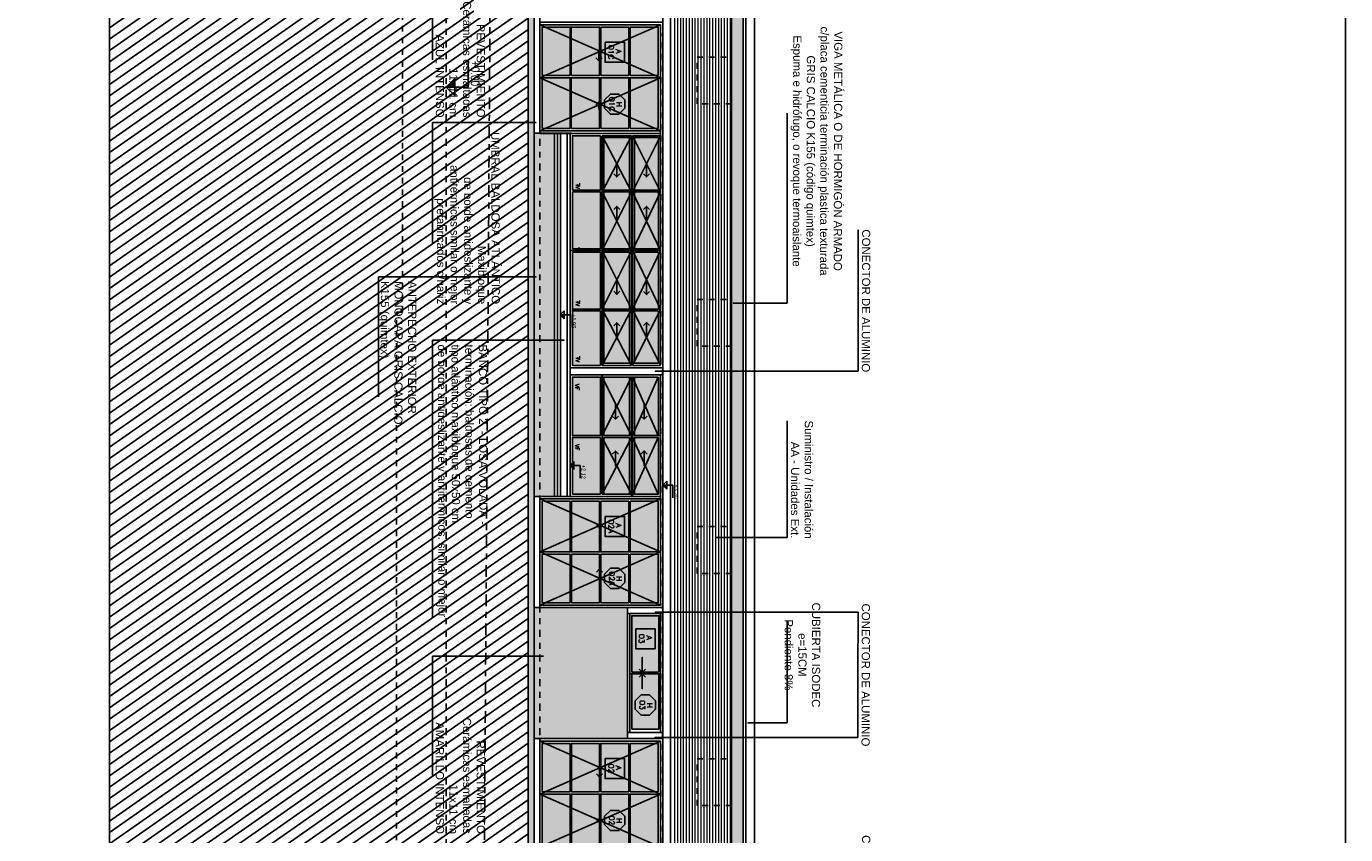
# Model space of a CAD drawing. Header units: millimetres. Extents: x 4617 to 4884, y 1258 to 1784.
# Tile 150 of 168: x 4730 to 4753, y 1414 to 1427. Entities that reach past the tile are written whole.
import ezdxf
from ezdxf.enums import TextEntityAlignment as Align

# ---------------------------------------------------------------- set-up
doc = ezdxf.new("R2010")
doc.units = ezdxf.units.MM
doc.header["$LTSCALE"] = 0.4
for name, pattern in [('DASHDOT', [1, 0.5, -0.25, 0, -0.25]), ('DOT', [6.35, 0, -6.35]), ('RAYITAS', [0.375, 0.25, -0.125])]:
    doc.linetypes.add(name, pattern=pattern)
for name, color, linetype in [('00 AC - ABERTURAS ALUMINIO - TIPO', 3, 'Continuous'), ('200', 6, 'Continuous'), ('200cotas50', 1, 'Continuous'), ('A ALUMINIO', 4, 'Continuous'), ('A HERRERÍA', 4, 'Continuous'), ('A MURO', 1, 'Continuous'), ('A MURO VISTO', 2, 'Continuous'), ('A PROYECCION', 8, 'Continuous'), ('A VEGETACIÓN', 253, 'Continuous'), ('Hatch 354', 254, 'Continuous'), ('Hatch Ladrillo Visto', 32, 'Continuous'), ('Hatch MURO', 252, 'Continuous'), ('TXT', 3, 'Continuous'), ('TXT COTA', 3, 'Continuous'), ('TXT TERMINACIONES', 3, 'Continuous')]:
    doc.layers.add(name, color=color, linetype=linetype)
doc.layers.add('04 gris', color=252, linetype='Continuous', lineweight=13)
doc.styles.add('ARIAL 0.0014', font='arial.ttf', dxfattribs={"height": 0.0014})
doc.styles.add('ARIAL NARROW', font='ARIALN.TTF')
doc.styles.add('ROMANS', font='romans', dxfattribs={"height": 2})
doc.styles.add('SaAS simplex', font='simplex.shx', dxfattribs={"width": 0.8})
doc.styles.get("Standard").update_dxf_attribs({"font": 'arial.ttf'})
doc.dimstyles.new('COTAS 125', dxfattribs={"dimscale": 0.01, "dimtxt": 15, "dimasz": 8, "dimexe": 5, "dimexo": 20, "dimgap": 10, "dimtad": 0, "dimzin": 9, "dimdsep": 46, "dimtxsty": 'SaAS simplex', "dimblk": 'OBLIQUE', "dimcen": 0, "dimclrd": 8, "dimclre": 8, "dimclrt": 256, "dimadec": 1, "dimazin": 0, "dimtfac": 1, "dimtmove": 2, "dimatfit": 3, "dimldrblk": 'OBLIQUE', "dimfxl": 10, "dimlwd": -1, "dimlwe": -1, "dimarcsym": 0})

# ---------------------------------------------------------------- blocks, each defined once
blk = doc.blocks.new('A01 c')
at = {"layer": 'Hatch 354'}
h = blk.add_hatch(color=256, dxfattribs=at)
h.dxf.hatch_style = 1
h.paths.add_polyline_path([(0.481, 1.035), (1.413, 1.035), (1.413, 0.555), (0.481, 0.555)])
h.paths.add_polyline_path([(0.521, 1.535), (1.413, 1.535), (1.413, 1.095), (0.521, 1.095)])
h.paths.add_polyline_path([(0.521, 2.03), (1.413, 2.03), (1.413, 1.615), (0.521, 1.615)])
h.paths.add_polyline_path([(1.443, 2.03), (2.416, 2.03), (2.416, 1.615), (1.443, 1.615)])
h.paths.add_polyline_path([(1.443, 1.535), (2.416, 1.535), (2.416, 1.095), (1.443, 1.095)])
h.paths.add_polyline_path([(1.443, 1.035), (2.416, 1.035), (2.416, 0.555), (1.443, 0.555)])
h = blk.add_hatch(color=256, dxfattribs=at)
h.dxf.hatch_style = 1
h.paths.add_polyline_path([(2.476, 2.03), (3.449, 2.03), (3.449, 1.615), (2.476, 1.615)])
h.paths.add_polyline_path([(3.479, 2.03), (4.381, 2.03), (4.381, 1.615), (3.479, 1.615)])
h.paths.add_polyline_path([(3.479, 1.535), (4.381, 1.535), (4.381, 1.095), (3.479, 1.095)])
h.paths.add_polyline_path([(2.476, 1.535), (3.449, 1.535), (3.449, 1.095), (2.476, 1.095)])
h.paths.add_polyline_path([(2.476, 1.035), (3.449, 1.035), (3.449, 0.555), (2.476, 0.555)])
h.paths.add_polyline_path([(3.479, 1.035), (4.411, 1.035), (4.411, 0.555), (3.479, 0.555)])
h = blk.add_hatch(color=256, dxfattribs=at)
h.dxf.hatch_style = 1
h.paths.add_polyline_path([(5.441, 2.02), (6.268, 2.02), (6.268, 1.543), (5.441, 1.543)])
h.paths.add_polyline_path([(4.534, 2.02), (5.401, 2.02), (5.401, 1.543), (4.534, 1.543)])
h.paths.add_polyline_path([(4.534, 1.523), (5.401, 1.523), (5.401, 1.04), (4.534, 1.04)])
h.paths.add_polyline_path([(5.441, 1.523), (6.268, 1.523), (6.268, 1.04), (5.441, 1.04)])
h.paths.add_polyline_path([(5.441, 1.02), (6.268, 1.02), (6.268, 0.537), (5.441, 0.537)])
h.paths.add_polyline_path([(4.534, 1.02), (5.401, 1.02), (5.401, 0.537), (4.534, 0.537)])
h.paths.add_polyline_path([(4.534, 0.517), (5.401, 0.517), (5.401, 0.04), (4.534, 0.04)])
h.paths.add_polyline_path([(5.441, 0.517), (6.268, 0.517), (6.268, 0.481), (6.268, 0.04), (5.441, 0.04)])
at = {"layer": 'A ALUMINIO'}
for p, q in [((0.32, 2.1), (0.32, 0.515)), ((0.32, 2.1), (6.351, 2.1)), ((0.481, 2.06), (0.481, 1.585)), ((4.494, 2.06), (0.481, 2.06)), ((1.443, 2.06), (1.443, 1.585)), ((2.446, 2.06), (2.446, 0.515)), ((3.449, 2.06), (3.449, 1.585)), ((4.411, 1.585), (4.411, 2.06)), ((5.401, 2.06), (5.401, 0)), ((6.351, 0), (6.351, 2.1)), ((1.413, 2.03), (0.521, 2.03)), ((0.521, 1.615), (0.521, 2.02)), ((1.443, 2.03), (2.416, 2.03)), ((2.416, 2.02), (2.416, 1.615)), ((2.476, 2.02), (2.476, 1.615)), ((4.534, 1.543), (4.534, 2.02)), ((4.534, 2.02), (5.401, 2.02)), ((0.481, 1.585), (2.446, 1.585)), ((2.416, 1.615), (1.443, 1.615)), ((1.443, 1.585), (2.416, 1.585)), ((4.411, 1.585), (2.446, 1.585)), ((3.449, 1.585), (2.476, 1.585)), ((1.443, 1.565), (1.443, 1.065)), ((1.443, 1.535), (2.416, 1.535)), ((2.416, 1.535), (2.416, 1.095)), ((4.411, 1.565), (2.446, 1.565)), ((3.449, 1.535), (2.476, 1.535)), ((2.476, 1.535), (2.476, 1.095)), ((3.449, 1.565), (3.449, 1.065)), ((4.411, 1.065), (4.411, 1.565)), ((5.401, 1.543), (4.534, 1.543)), ((5.401, 1.523), (4.534, 1.523)), ((5.441, 1.523), (6.268, 1.523)), ((0.481, 1.065), (2.446, 1.065)), ((0.481, 1.035), (1.413, 1.035)), ((1.413, 1.035), (1.413, 0.555)), ((1.443, 1.095), (2.416, 1.095)), ((1.443, 1.035), (2.416, 1.035)), ((1.443, 1.035), (1.443, 0.555)), ((4.411, 1.065), (2.446, 1.065)), ((3.449, 1.095), (2.476, 1.095)), ((3.449, 1.035), (2.476, 1.035)), ((2.476, 1.005), (2.476, 0.622)), ((3.449, 1.035), (3.449, 0.555)), ((4.411, 1.035), (3.479, 1.035)), ((3.479, 1.035), (3.479, 0.555)), ((5.401, 1.04), (4.534, 1.04)), ((5.441, 1.04), (6.268, 1.04)), ((6.351, 1.05), (6.351, 0)), ((0.32, 0.515), (4.451, 0.515)), ((6.268, 0.517), (6.268, 0.54))]:
    blk.add_line(p, q, dxfattribs=at)
for points in [[(0.441, 2.1), (0.321, 2.1), (0.321, 0.515), (0.441, 0.515)], [(3.449, 1.615), (2.476, 1.615), (2.476, 2.03), (3.449, 2.03)], [(4.381, 2.03), (3.479, 2.03), (3.479, 1.615), (4.381, 1.615)], [(6.268, 1.553), (6.268, 2.02), (5.441, 2.02), (5.441, 1.543), (6.268, 1.543)], [(6.268, 0.517), (5.441, 0.517), (5.441, 0.04), (6.268, 0.04), (6.268, 0.51)]]:
    blk.add_lwpolyline(points, close=True, dxfattribs=at)
for points in [[(6.351, 0), (4.451, 0), (4.451, 2.06)], [(6.308, 0), (6.308, 2.06), (4.494, 2.06), (4.494, 0)], [(1.413, 2.02), (1.413, 1.615), (0.521, 1.615)], [(4.411, 1.585), (4.411, 2.02)], [(0.481, 1.065), (0.481, 1.565), (2.446, 1.565)], [(1.413, 1.535), (1.413, 1.095), (0.521, 1.095), (0.521, 1.535), (1.413, 1.535)], [(3.479, 1.535), (3.479, 1.095), (4.381, 1.095), (4.381, 1.535), (3.479, 1.535)], [(4.534, 1.04), (4.534, 1.523)], [(5.441, 1.523), (5.441, 1.04)], [(6.268, 1.04), (6.268, 1.523)], [(2.416, 1.035), (2.416, 0.555), (0.481, 0.555), (0.481, 1.035)], [(2.476, 1.035), (2.476, 0.555), (3.449, 0.555)], [(3.479, 0.555), (4.411, 0.555), (4.411, 1.035)], [(4.534, 0.54), (4.534, 1.02), (5.401, 1.02)], [(6.268, 0.54), (6.268, 1.02), (5.441, 1.02), (5.441, 0.54)], [(4.534, 0.537), (5.401, 0.537)], [(5.401, 0.04), (4.534, 0.04), (4.534, 0.517), (5.401, 0.517)], [(6.268, 0.537), (5.441, 0.537)]]:
    blk.add_lwpolyline(points, dxfattribs=at)
at = {"layer": 'A PROYECCION'}
for p, q in [((1.443, 2.06), (0.481, 1.585)), ((0.481, 2.06), (1.443, 1.585)), ((1.443, 2.06), (2.446, 1.585)), ((2.446, 2.06), (1.443, 1.585)), ((3.449, 2.06), (2.446, 1.585)), ((2.446, 2.06), (3.449, 1.585)), ((3.449, 2.06), (4.411, 1.585)), ((4.411, 2.06), (3.449, 1.585)), ((5.401, 2.06), (4.494, 0)), ((4.494, 2.06), (5.401, 0)), ((6.308, 2.06), (5.401, 0)), ((5.401, 2.06), (6.308, 0)), ((1.443, 1.565), (0.481, 1.065)), ((0.481, 1.565), (1.443, 1.065)), ((1.443, 1.565), (2.446, 1.065)), ((2.446, 1.565), (1.443, 1.065)), ((3.449, 1.565), (2.446, 1.065)), ((2.446, 1.565), (3.449, 1.065)), ((3.449, 1.565), (4.411, 1.065)), ((4.411, 1.565), (3.449, 1.065))]:
    blk.add_line(p, q, dxfattribs=at)
for points in [[(1.162, 1.876), (1.215, 1.823), (0.962, 1.823), (1.215, 1.823), (1.162, 1.769)], [(1.745, 1.876), (1.692, 1.823), (1.945, 1.823), (1.692, 1.823), (1.745, 1.769)], [(3.147, 1.876), (3.2, 1.823), (2.947, 1.823), (3.2, 1.823), (3.147, 1.769)], [(3.76, 1.876), (3.707, 1.822), (3.93, 1.822), (3.707, 1.822), (3.76, 1.769)], [(1.158, 1.368), (1.211, 1.315), (0.958, 1.315), (1.211, 1.315), (1.158, 1.262)], [(1.749, 1.368), (1.696, 1.315), (1.949, 1.315), (1.696, 1.315), (1.749, 1.262)], [(3.147, 1.368), (3.2, 1.315), (2.947, 1.315), (3.2, 1.315), (3.147, 1.262)], [(3.76, 1.368), (3.707, 1.315), (3.93, 1.315), (3.707, 1.315), (3.76, 1.262)], [(4.937, 1.063), (4.99, 1.01), (4.862, 1.01), (4.99, 1.01), (4.937, 0.957)], [(5.745, 1.063), (5.692, 1.01), (5.819, 1.01), (5.692, 1.01), (5.745, 0.957)]]:
    blk.add_lwpolyline(points, dxfattribs=at)
at = {"layer": 'TXT TERMINACIONES', "color": 252, "char_height": 0.06784, "attachment_point": 9}
for insert in [(0.641, 0.614), (1.596, 0.614), (3.601, 0.614), (2.507, 0.603)]:
    blk.add_mtext('{\\Fromans|c0;VF}', dxfattribs=dict(at, insert=insert))
blk = doc.blocks.new('AL 02 b f')
at = {"layer": 'Hatch 354'}
h = blk.add_hatch(color=256, dxfattribs=at)
h.dxf.hatch_style = 1
h.paths.add_polyline_path([(0.907, 2.024), (0.08, 2.024), (0.08, 1.547), (0.907, 1.547)])
h.paths.add_polyline_path([(1.814, 2.024), (0.947, 2.024), (0.947, 1.547), (1.814, 1.547)])
h.paths.add_polyline_path([(1.814, 1.527), (0.947, 1.527), (0.947, 1.044), (1.814, 1.044)])
h.paths.add_polyline_path([(0.907, 1.527), (0.08, 1.527), (0.08, 1.044), (0.907, 1.044)])
h.paths.add_polyline_path([(0.907, 1.024), (0.08, 1.024), (0.08, 0.542), (0.907, 0.542)])
h.paths.add_polyline_path([(1.814, 1.024), (0.947, 1.024), (0.947, 0.542), (1.814, 0.542)])
h.paths.add_polyline_path([(1.814, 0.522), (0.947, 0.522), (0.947, 0.044), (1.814, 0.044)])
h.paths.add_polyline_path([(0.907, 0.522), (0.08, 0.522), (0.08, 0.044), (0.907, 0.044)])
h.paths.add_polyline_path([(2.907, 1.039), (1.937, 1.039), (1.937, 0.559), (2.907, 0.559)])
h.paths.add_polyline_path([(3.937, 1.039), (2.937, 1.039), (2.937, 0.559), (3.937, 0.559)])
h.paths.add_polyline_path([(3.937, 1.539), (2.937, 1.539), (2.937, 1.099), (3.937, 1.099)])
h.paths.add_polyline_path([(2.907, 1.539), (1.937, 1.539), (1.937, 1.099), (2.907, 1.099)])
h.paths.add_polyline_path([(2.907, 2.034), (1.937, 2.034), (1.937, 1.619), (2.907, 1.619)])
h.paths.add_polyline_path([(3.937, 2.034), (3.035, 2.034), (2.937, 2.034), (2.937, 1.619), (3.937, 1.619)])
at = {"layer": 'A ALUMINIO'}
for p, q in [((1.897, 2.104), (-0.003, 2.104)), ((3.977, 2.104), (-0.003, 2.104)), ((3.977, 2.104), (-0.003, 2.104)), ((-0.003, 0.004), (-0.003, 2.104)), ((0.947, 2.064), (0.947, 0.004)), ((1.854, 2.064), (3.977, 2.064)), ((2.937, 2.064), (2.937, 1.589)), ((2.937, 2.034), (3.937, 2.034)), ((3.977, 2.104), (3.977, 0.519)), ((1.814, 2.024), (0.947, 2.024)), ((1.814, 1.547), (1.814, 2.024)), ((1.937, 1.589), (1.937, 2.024)), ((3.937, 2.024), (3.937, 1.539)), ((1.897, 1.589), (3.937, 1.589)), ((2.937, 1.619), (3.937, 1.619)), ((0.907, 1.527), (0.08, 1.527)), ((0.947, 1.547), (1.814, 1.547)), ((0.947, 1.527), (1.814, 1.527)), ((1.897, 1.569), (3.937, 1.569)), ((1.937, 1.069), (1.937, 1.569)), ((2.937, 1.569), (2.937, 1.069)), ((2.937, 1.539), (3.937, 1.539)), ((3.937, 1.539), (3.937, 1.039)), ((0.907, 1.024), (0.08, 1.024)), ((0.947, 1.024), (1.814, 1.024)), ((1.937, 1.069), (3.977, 1.069)), ((1.937, 1.039), (2.907, 1.039)), ((2.937, 1.099), (3.937, 1.099)), ((2.937, 1.039), (3.937, 1.039)), ((3.977, 0.519), (1.897, 0.519)), ((1.897, 0.004), (-0.003, 0.004)), ((0.947, 0.044), (1.814, 0.044))]:
    blk.add_line(p, q, dxfattribs=at)
for points in [[(0.04, 0.004), (0.04, 2.064), (1.854, 2.064), (1.854, 0.004)], [(1.897, 0.004), (1.897, 2.064)], [(1.937, 1.589), (1.937, 2.024)], [(0.907, 1.527), (0.907, 1.044), (0.08, 1.044), (0.08, 1.527)], [(0.947, 1.044), (1.814, 1.044), (1.814, 1.527)], [(2.907, 1.539), (2.907, 1.099), (1.937, 1.099), (1.937, 1.539), (2.907, 1.539)], [(0.907, 1.024), (0.907, 0.542), (0.08, 0.542), (0.08, 1.024)], [(0.947, 0.542), (1.814, 0.542), (1.814, 1.024)], [(2.907, 1.039), (2.907, 0.559), (1.937, 0.559), (1.937, 1.039)], [(3.937, 1.039), (3.937, 0.559), (2.937, 0.559), (2.937, 1.039)], [(1.814, 0.074), (1.814, 0.522), (0.947, 0.522)]]:
    blk.add_lwpolyline(points, dxfattribs=at)
for points in [[(2.907, 2.034), (2.907, 1.619), (1.937, 1.619), (1.937, 2.034)], [(0.08, 1.557), (0.08, 2.024), (0.907, 2.024), (0.907, 1.547), (0.08, 1.547)], [(0.08, 0.522), (0.907, 0.522), (0.907, 0.044), (0.08, 0.044)]]:
    blk.add_lwpolyline(points, close=True, dxfattribs=at)
at = {"layer": 'A PROYECCION'}
for p, q in [((0.04, 2.064), (0.947, 0.004)), ((0.947, 2.064), (0.04, 0.004)), ((0.947, 2.064), (1.854, 0.004)), ((1.854, 2.064), (0.947, 0.004)), ((2.907, 2.024), (1.937, 1.589)), ((1.937, 2.024), (2.907, 1.589)), ((2.937, 2.024), (3.937, 1.589)), ((3.937, 2.024), (2.937, 1.589)), ((2.907, 1.569), (1.937, 1.069)), ((1.937, 1.569), (2.907, 1.069)), ((2.937, 1.569), (3.937, 1.069)), ((3.937, 1.569), (2.942, 1.069))]:
    blk.add_line(p, q, dxfattribs=at)
for points in [[(2.622, 1.838), (2.675, 1.785), (2.422, 1.785), (2.675, 1.785), (2.622, 1.732)], [(3.272, 1.838), (3.219, 1.785), (3.472, 1.785), (3.219, 1.785), (3.272, 1.732)], [(2.621, 1.348), (2.674, 1.295), (2.422, 1.295), (2.674, 1.295), (2.621, 1.242)], [(3.272, 1.348), (3.219, 1.295), (3.472, 1.295), (3.219, 1.295), (3.272, 1.242)], [(0.603, 1.077), (0.656, 1.024), (0.529, 1.024), (0.656, 1.024), (0.603, 0.971)], [(1.411, 1.077), (1.358, 1.024), (1.486, 1.024), (1.358, 1.024), (1.411, 0.971)]]:
    blk.add_lwpolyline(points, dxfattribs=at)
blk = doc.blocks.new('ab baño')
at = {"layer": 'Hatch 354'}
h = blk.add_hatch(color=256, dxfattribs=at)
h.dxf.hatch_style = 1
h.paths.add_polyline_path([(-1.004, -0.53), (-0.06, -0.53), (-0.06, -0.066), (-1.004, -0.066)])
h.paths.add_polyline_path([(-1.999, -0.53), (-1.035, -0.53), (-1.036, -0.066), (-1.999, -0.066)])
at = {"layer": 'A ALUMINIO'}
for p, q in [((-1.036, -0.07), (-1.036, -0.53)), ((-1.004, -0.04), (-1.004, -0.56)), ((0, -0.56), (-2.04, -0.56))]:
    blk.add_line(p, q, dxfattribs=at)
blk.add_lwpolyline([(0, -0.036), (-2.04, -0.036), (-2.04, -0.6), (0, -0.6)], close=True, dxfattribs=at)
for points in [[(-1.036, -0.066), (-1.999, -0.066), (-1.999, -0.53), (-1.035, -0.53)], [(-1.005, -0.53), (-0.06, -0.53), (-0.06, -0.066), (-1.004, -0.066)]]:
    blk.add_lwpolyline(points, dxfattribs=at)
at = {"layer": 'A PROYECCION'}
for points in [[(-1.088, -0.297), (-1.035, -0.35), (-1.287, -0.35), (-1.035, -0.35), (-1.088, -0.403)], [(-0.951, -0.297), (-1.005, -0.35), (-0.752, -0.35), (-1.005, -0.35), (-0.951, -0.403)]]:
    blk.add_lwpolyline(points, dxfattribs=at)
blk = doc.blocks.new('Nivel corte')
at = {"color": 0}
for p, q in [((0, 0.2), (0.25, 0.2)), ((0, 0), (0, 0.2)), ((0.078, 0.078), (-0.078, 0.078)), ((0, 0), (-0.078, 0.078)), ((0, 0), (0.078, 0.078))]:
    blk.add_line(p, q, dxfattribs=at)
blk.add_solid([(0, 0), (0.078, 0.078), (0, 0.078), (0.078, 0.078)], dxfattribs=at)
at = {"color": 0, "style": 'ARIAL NARROW', "flags": 4}
blk.add_attdef('NIVEL', text='', height=0.08, dxfattribs=at).set_placement((0.125, 0.2), align=Align.BOTTOM_CENTER)
blk = doc.blocks.new('*U468')
at = {"color": 0, "linetype": 'ByBlock'}
blk.add_lwpolyline([(-0.287, -0.195), (0.287, -0.195), (0.287, 0.354), (-0.287, 0.354)], close=True, dxfattribs=at)
at = {"color": 0, "linetype": 'ByBlock', "style": 'ROMANS', "width": 1.1}
blk.add_text('A', height=0.15, dxfattribs=at).set_placement((-0.088, 0.112))
at = {"color": 0, "linetype": 'ByBlock', "style": 'ROMANS', "width": 1.05}
blk.add_attdef('NRO', text='', height=0.15, dxfattribs=at).set_placement((0, -0.027), align=Align.MIDDLE)
blk = doc.blocks.new('*U575')
at = {"color": 0, "linetype": 'ByBlock', "ltscale": 0.1}
blk.add_lwpolyline([(0, 0.344), (0.119, 0.344), (0.288, 0.175), (0.288, -0.064), (0.119, -0.233), (0, -0.233), (-0.119, -0.233), (-0.288, -0.064), (-0.288, 0.175), (-0.119, 0.344)], close=True, dxfattribs=at)
at = {"color": 0, "style": 'ROMANS', "width": 1.1}
blk.add_text('H', height=0.15, dxfattribs=at).set_placement((-0.088, 0.112))
at = {"color": 0, "linetype": 'ByBlock', "style": 'ROMANS', "width": 1.05}
blk.add_attdef('NRO', text='', height=0.15, dxfattribs=at).set_placement((0, -0.027), align=Align.MIDDLE)
blk = doc.blocks.new('_Oblique')
at = {"layer": 'TXT COTA', "color": 0, "lineweight": -2}
blk.add_line((-0.5, -0.5), (0.5, 0.5), dxfattribs=at)

msp = doc.modelspace()

# ---------------------------------------------------------------- hatches: boundary and pattern name
at = {"layer": 'A MURO'}
h = msp.add_hatch(color=256, dxfattribs=at)
h.dxf.hatch_style = 1
h.paths.add_polyline_path([(4739.034, 1429.899), (4739.034, 1395.889), (4739.134, 1395.889), (4739.134, 1429.899)])
at = {"layer": 'A MURO VISTO', "ltscale": 0.001}
h = msp.add_hatch(color=252, dxfattribs=at)
h.dxf.hatch_style = 1
h.paths.add_polyline_path([(4742.511, 1395.938), (4742.511, 1429.849), (4742.711, 1429.849), (4742.711, 1395.938)])
at = {"layer": 'A MURO VISTO'}
h = msp.add_hatch(color=253, dxfattribs=at)
h.dxf.hatch_style = 1
h.paths.add_polyline_path([(4739.484, 1425.58), (4739.484, 1419.369), (4739.134, 1419.369), (4739.134, 1425.58)])
at = {"layer": 'A VEGETACIÓN'}
h = msp.add_hatch(dxfattribs=at)
h.set_pattern_fill('LINE', color=253, scale=0.05, angle=-55, double=1)
h.set_pattern_definition([(215, (4644.44439, 1771.97546), (0.09105526, -0.13004039), [])])
edge = h.paths.add_edge_path()
edge.add_spline(control_points=[(4738.633, 1379.471), (4738.406, 1380.399), (4738.406, 1380.399), (4738.233, 1381.51)], knot_values=[6.676632, 6.676632, 6.676632, 6.676632, 7.676632, 7.676632, 7.676632, 7.676632], degree=3, periodic=0)
edge.add_spline(control_points=[(4738.233, 1381.51), (4738.221, 1381.801), (4738.209, 1382.093), (4738.212, 1382.378)], knot_values=[5.800748, 5.800748, 5.800748, 5.800748, 6.676632, 6.676632, 6.676632, 6.676632], degree=3, periodic=0)
edge.add_line((4738.212, 1382.378), (4738.15, 1382.396))
edge.add_line((4738.15, 1382.396), (4738.15, 1382.197))
edge.add_line((4738.15, 1382.197), (4738.12, 1382.197))
edge.add_line((4738.12, 1382.197), (4738.12, 1382.997))
edge.add_line((4738.12, 1382.997), (4738.139, 1382.997))
edge.add_spline(control_points=[(4738.208, 1382.438), (4738.189, 1382.645), (4738.089, 1383.65), (4737.164, 1384.645), (4737.93, 1386.22)], knot_values=[1.871673, 1.871673, 1.871673, 1.871673, 2.491865, 5.74761, 5.74761, 5.74761, 5.74761], degree=3, periodic=0)
edge.add_spline(control_points=[(4737.93, 1386.22), (4738.223, 1387.021), (4738.411, 1387.609), (4738.548, 1388.086)], knot_values=[0.013677, 0.013677, 0.013677, 0.013677, 1.871673, 1.871673, 1.871673, 1.871673], degree=3, periodic=0)
edge.add_line((4738.548, 1388.086), (4738.452, 1388.086))
edge.add_line((4738.452, 1388.086), (4738.452, 1388.286))
edge.add_line((4738.452, 1388.286), (4738.493, 1388.286))
edge.add_line((4738.493, 1388.286), (4738.493, 1390.006))
edge.add_line((4738.493, 1390.006), (4738.593, 1390.006))
edge.add_line((4738.593, 1390.006), (4739.022, 1390.006))
edge.add_line((4739.022, 1390.006), (4739.006, 1390.069))
edge.add_line((4739.006, 1390.069), (4739.04, 1390.259))
edge.add_line((4739.04, 1390.259), (4738.999, 1390.802))
edge.add_line((4738.999, 1390.802), (4739.047, 1390.916))
edge.add_line((4739.047, 1390.916), (4739.018, 1391.008))
edge.add_line((4739.018, 1391.008), (4739.05, 1391.269))
edge.add_line((4739.05, 1391.269), (4739.044, 1391.586))
edge.add_line((4739.044, 1391.586), (4739.072, 1392.025))
edge.add_line((4739.072, 1392.025), (4739.054, 1392.326))
edge.add_line((4739.054, 1392.326), (4739.068, 1392.359))
edge.add_line((4739.068, 1392.359), (4739.058, 1392.381))
edge.add_line((4739.058, 1392.381), (4739.083, 1392.601))
edge.add_line((4739.083, 1392.601), (4739.062, 1392.786))
edge.add_line((4739.062, 1392.786), (4738.809, 1392.786))
edge.add_line((4738.809, 1392.786), (4738.809, 1392.936))
edge.add_line((4738.809, 1392.936), (4739.009, 1392.936))
edge.add_line((4739.009, 1392.936), (4739.034, 1395.887))
edge.add_line((4739.034, 1395.887), (4738.834, 1395.889))
edge.add_line((4738.834, 1395.889), (4738.834, 1396.189))
edge.add_line((4738.834, 1396.189), (4739.034, 1396.189))
edge.add_line((4739.034, 1396.189), (4739.034, 1429.598))
edge.add_line((4739.034, 1429.598), (4738.604, 1429.598))
edge.add_line((4738.604, 1429.598), (4738.343, 1429.598))
edge.add_line((4738.343, 1429.598), (4738.343, 1432.976))
edge.add_line((4738.343, 1432.976), (4738.417, 1432.976))
edge.add_spline(control_points=[(4738.417, 1432.976), (4738.479, 1434.528), (4738.453, 1436.294), (4738.441, 1438.695), (4738.435, 1439.641), (4738.437, 1440.185)], knot_values=[0, 0, 0, 0, 4.374738, 5.574756, 7.216242, 7.216242, 7.216242, 7.216242], degree=3, periodic=0)
edge.add_line((4738.437, 1440.185), (4731.874, 1440.185))
edge.add_line((4731.874, 1440.185), (4731.874, 1376.272))
edge.add_line((4731.874, 1376.272), (4738.368, 1376.273))
edge.add_line((4738.368, 1376.273), (4738.333, 1377.908))
edge.add_line((4738.333, 1377.908), (4738.333, 1378.428))
edge.add_line((4738.333, 1378.428), (4738.533, 1378.428))
edge.add_line((4738.533, 1378.428), (4738.533, 1379.138))
edge.add_line((4738.533, 1379.138), (4738.333, 1379.138))
edge.add_line((4738.333, 1379.138), (4738.333, 1379.238))
edge.add_line((4738.333, 1379.238), (4738.633, 1379.238))
edge.add_line((4738.633, 1379.238), (4738.633, 1379.471))
at = {"layer": 'Hatch Ladrillo Visto', "lineweight": 13}
h = msp.add_hatch(dxfattribs=at)
h.set_pattern_fill('_USER', color=256, scale=0.05, angle=990, pattern_type=0)
h.set_pattern_definition([(270, (4762.691375, 1451.45255), (0.05, -9e-17), [])])
h.paths.add_polyline_path([(4742.498, 1429.899), (4742.498, 1429.572), (4742.498, 1427.51), (4742.498, 1421.187), (4742.498, 1411.194), (4742.498, 1406.879), (4742.498, 1404.724), (4742.498, 1402.604), (4742.498, 1400.449), (4742.498, 1396.219), (4742.498, 1395.888), (4739.179, 1395.888), (4739.179, 1395.913), (4739.178, 1395.913), (4739.178, 1395.963), (4739.179, 1395.963), (4739.179, 1396.188), (4741.338, 1396.188), (4741.378, 1396.188), (4741.501, 1396.188), (4741.518, 1396.188), (4741.518, 1429.599), (4741.493, 1429.599), (4739.177, 1429.601), (4739.171, 1429.905)])
h.paths.add_polyline_path([(4740.991, 1429.599), (4741.285, 1429.599), (4741.285, 1429.601), (4740.991, 1429.601)], flags=17)
at = {"layer": 'Hatch MURO', "true_color": 0xf5b800}
h = msp.add_hatch(color=40, dxfattribs=at)
h.dxf.hatch_style = 1
h.paths.add_polyline_path([(4740.734, 1415.229), (4739.134, 1415.229), (4739.134, 1417.469), (4740.734, 1417.469)])

# ---------------------------------------------------------------- linework, layer by layer
at = {"layer": '04 gris'}
for p, q in [((4741.334, 1396.189), (4741.334, 1429.598)), ((4741.334, 1396.189), (4741.334, 1429.598)), ((4741.34, 1396.189), (4741.34, 1429.598)), ((4741.468, 1396.189, -10), (4741.468, 1429.598, -10)), ((4741.474, 1396.189), (4741.474, 1429.598)), ((4741.474, 1396.189), (4741.474, 1429.598))]:
    msp.add_line(p, q, dxfattribs=at)
at = {"layer": '200', "color": 2, "linetype": 'DASHDOT', "ltscale": 0.6}
for points in [[(4737.633, 1440.185), (4737.633, 1376.272)], [(4739.233, 1440.185), (4739.233, 1376.272)]]:
    msp.add_lwpolyline(points, dxfattribs=at)
at = {"layer": '200', "color": 90, "linetype": 'DASHDOT'}
msp.add_lwpolyline([(4737.633, 1386.747), (4738.133, 1390.495), (4738.417, 1432.976), (4738.437, 1440.185)], dxfattribs=at)
at = {"layer": 'A ALUMINIO'}
for points in [[(4741.334, 1421.569), (4741.334, 1421.449), (4739.749, 1421.449), (4739.749, 1421.569)], [(4741.334, 1417.368), (4741.334, 1417.468), (4740.734, 1417.468), (4740.734, 1417.368)], [(4741.334, 1415.229), (4741.334, 1415.329), (4740.734, 1415.329), (4740.734, 1415.229)]]:
    msp.add_lwpolyline(points, close=True, dxfattribs=at)
at = {"layer": 'A MURO'}
for points in [[(4731.874, 1376.272), (4731.874, 1440.185), (4700.928, 1440.185), (4700.928, 1376.272)], [(4753.011, 1376.272), (4753.011, 1440.185), (4731.874, 1440.185), (4731.874, 1376.272)], [(4739.034, 1429.899), (4739.034, 1395.889), (4739.134, 1395.889), (4739.134, 1429.899)]]:
    msp.add_lwpolyline(points, close=True, dxfattribs=at)
at = {"layer": 'A MURO VISTO', "color": 2}
for p, q in [((4739.234, 1425.579), (4739.234, 1427.479)), ((4739.484, 1419.369), (4739.484, 1425.58)), ((4739.534, 1419.369), (4739.534, 1425.58)), ((4739.584, 1419.369), (4739.584, 1425.58))]:
    msp.add_line(p, q, dxfattribs=at)
at = {"layer": 'A MURO VISTO'}
for p, q in [((4739.771, 1425.58), (4739.134, 1425.58)), ((4739.699, 1419.369), (4739.699, 1425.58)), ((4739.749, 1419.369), (4739.749, 1425.58))]:
    msp.add_line(p, q, dxfattribs=at)
at = {"layer": 'A MURO VISTO', "color": 1}
for points in [[(4742.755, 1395.592), (4742.755, 1430.203), (4742.904, 1430.203), (4742.904, 1395.592)], [(4740.734, 1417.469), (4740.734, 1415.229), (4739.134, 1415.229), (4739.134, 1417.469)]]:
    msp.add_lwpolyline(points, close=True, dxfattribs=at)
at = {"layer": 'A MURO VISTO'}
msp.add_lwpolyline([(4742.511, 1395.938), (4742.511, 1429.849), (4742.711, 1429.849), (4742.711, 1395.938)], close=True, dxfattribs=at)
at = {"layer": 'A MURO VISTO', "ltscale": 0.001}
msp.add_lwpolyline([(4739.484, 1425.58), (4739.484, 1419.369), (4739.134, 1419.369), (4739.134, 1425.58)], close=True, dxfattribs=at)
at = {"layer": 'A PROYECCION', "color": 1, "linetype": 'RAYITAS', "ltscale": 0.7}
msp.add_lwpolyline([(4736.884, 1395.889), (4736.784, 1395.889), (4736.784, 1422.519), (4736.884, 1422.519), (4736.884, 1429.598)], dxfattribs=at)
at = {"layer": 'A PROYECCION', "linetype": 'RAYITAS'}
for points in [[(4741.921, 1426.084), (4741.921, 1426.884), (4742.511, 1426.884), (4742.511, 1426.084)], [(4741.921, 1421.939), (4741.921, 1422.739), (4742.511, 1422.739), (4742.511, 1421.939)], [(4741.921, 1418.052), (4741.921, 1418.852), (4742.511, 1418.852), (4742.511, 1418.052)], [(4741.921, 1414.082), (4741.921, 1414.882), (4742.511, 1414.882), (4742.511, 1414.082)]]:
    msp.add_lwpolyline(points, close=True, dxfattribs=at)
at = {"layer": 'TXT', "color": 253, "linetype": 'DOT', "ltscale": 0.01}
for p, q in [((4741.332, 1387.238), (4741.332, 1427.296)), ((4742.904, 1387.279), (4742.904, 1427.337))]:
    msp.add_line(p, q, dxfattribs=at)
at = {"layer": 'TXT COTA', "color": 2}
for p, q in [((4739.771, 1419.369), (4739.134, 1419.369)), ((4739.234, 1417.469), (4739.234, 1419.369)), ((4739.234, 1413.328), (4739.234, 1415.229))]:
    msp.add_line(p, q, dxfattribs=at)

# ---------------------------------------------------------------- block references
at = {"layer": '00 AC - ABERTURAS ALUMINIO - TIPO', "xscale": 0.6, "yscale": 0.6, "zscale": 0.6, "rotation": 270.0000000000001}
for p, values in [((4740.467, 1426.966), {'NRO': '01C'}), ((4740.467, 1418.856), {'NRO': '02A'}), ((4740.99, 1416.935), {'NRO': '03'}), ((4740.467, 1414.715), {'NRO': '02'})]:
    msp.add_blockref('*U468', p, dxfattribs=at).add_auto_attribs(values)
at = {"layer": '00 AC - ABERTURAS ALUMINIO - TIPO'}
ref = msp.add_blockref('*U575', (4740.479, 1426.078, 10), dxfattribs=dict(at, xscale=-0.6, yscale=0.6, zscale=0.6, rotation=269.999999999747))
ref.add_attrib('NRO', '01C', dxfattribs={"layer": '0', "color": 0, "linetype": 'ByBlock', "height": 0.09, "rotation": 270, "style": 'ROMANS', "width": 1.05}).set_placement((4740.463, 1426.078, 10), align=Align.MIDDLE)
ref = msp.add_blockref('*U575', (4740.479, 1417.967, 10), dxfattribs=dict(at, xscale=-0.6, yscale=0.6, zscale=0.6, rotation=269.999999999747))
ref.add_attrib('NRO', '02A', dxfattribs={"layer": '0', "color": 0, "linetype": 'ByBlock', "height": 0.09, "rotation": 270, "style": 'ROMANS', "width": 1.05}).set_placement((4740.463, 1417.967, 10), align=Align.MIDDLE)
ref = msp.add_blockref('*U575', (4741.002, 1415.801, 10), dxfattribs=dict(at, xscale=-0.6, yscale=0.6, zscale=0.6, rotation=269.999999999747))
ref.add_attrib('NRO', '03', dxfattribs={"layer": '0', "color": 0, "linetype": 'ByBlock', "height": 0.09, "rotation": 270, "style": 'ROMANS', "width": 1.05}).set_placement((4740.986, 1415.801, 10), align=Align.MIDDLE)
ref = msp.add_blockref('*U575', (4740.479, 1413.827, 10), dxfattribs=dict(at, xscale=-0.6, yscale=0.6, zscale=0.6, rotation=269.999999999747))
ref.add_attrib('NRO', '02', dxfattribs={"layer": '0', "color": 0, "linetype": 'ByBlock', "height": 0.09, "rotation": 270, "style": 'ROMANS', "width": 1.05}).set_placement((4740.463, 1413.827, 10), align=Align.MIDDLE)
at = {"layer": '200', "rotation": 269.9999999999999}
msp.add_blockref('ab baño', (4741.334, 1415.329), dxfattribs=at)
at = {"layer": '200cotas50'}
ref = msp.add_blockref('Nivel corte', (4737.633, 1426.37), dxfattribs=dict(at, xscale=-1.875, yscale=1.875, zscale=1.875, rotation=269.9999999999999))
ref.add_attrib('NIVEL', '+0.00', dxfattribs={"layer": '0', "color": 0, "height": 0.15, "rotation": 270, "style": 'ARIAL NARROW', "flags": 4}).set_placement((4738.008, 1426.602), align=Align.BOTTOM_CENTER)
at = {"layer": '200cotas50', "xscale": 0.875, "yscale": 0.875, "zscale": 0.875, "rotation": 269.9999999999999}
for p, values in [((4739.583, 1422.475), {'NIVEL': '+1.95'}), ((4739.748, 1419.9), {'NIVEL': '+2.12'}), ((4741.334, 1419.563), {'NIVEL': '+3.70'})]:
    msp.add_blockref('Nivel corte', p, dxfattribs=at).add_auto_attribs(values)
at = {"layer": 'A ALUMINIO', "xscale": -1, "rotation": 269.9999999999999}
msp.add_blockref('AL 02 b f', (4739.23, 1417.472), dxfattribs=at)
at = {"layer": 'A ALUMINIO', "rotation": 269.9999999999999}
msp.add_blockref('AL 02 b f', (4739.23, 1415.225), dxfattribs=at)
at = {"layer": 'Hatch 354', "xscale": -1, "rotation": 269.9999999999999}
msp.add_blockref('A01 c', (4739.234, 1421.128), dxfattribs=at)

# ---------------------------------------------------------------- texts
at = {"layer": 'TXT TERMINACIONES', "char_height": 0.14, "style": 'ARIAL 0.0014'}
for s, insert, width, attachment_point, rotation in [('REVESTIMIENTO\\PCerámicas esmaltadas \\P11x11 cm \\PAZUL INTENSO', (4737.454, 1425.848, -20), 2.9974, 9, 270.1389), ('VIGA METÁLICA O DE HORMIGÓN ARMADO\\Pc/placa cementicia terminación plastica texturada\\PGRIS CALCIO K155 (código quimtex)\\PEspuma e hidrófugo, o revoque termoaislante', (4743.961, 1425.275, -20), 5.18855, 5, 269.8668), ('\\pi3.0168;CONECTOR DE ALUMINIO', (4744.748, 1426.954, -20), 5.44321, 7, 269.8668), ('UMBRAL BALDOSA ATLÁNTICO Maxibloque \\Pde borde antideslizante y antitérmicos similar o mejor prefabricados c/nariz', (4737.434, 1422.655, -20), 2.9974, 9, 270.1389), ('ANTEPECHO EXTERIOR\\PMONOCAPA GRIS CALCIO K155 (quimtex)', (4736.474, 1423.055, -20), 2.78216, 7, 269.8668), ('\\pt3.7334;BANCO TIPO 2  - LOSA VOLADA - \\Pterminación: baldosas de cemento\\P\\ptz;tipo atlántico maxibloque 50x50 cm \\Pde borde antideslizante y antitérmicos. similar o mejor', (4737.447, 1421.966, -20), 5.97285, 7, 270.1389), ('\\pi0.32658;Suministro / Instalación\\P\\pi0.69091;AA - Unidades Ext.', (4743.529, 1420.995, -20), 2.32621, 7, 269.8668), ('\\pi3.0168;CONECTOR DE ALUMINIO', (4744.744, 1420.555, -20), 5.44321, 7, 269.8668), ('CUBIERTA ISODEC e=15CM \\PPendiente 8%', (4743.722, 1416.658, -20), 2.32621, 5, 269.8668), ('\\pi3.0168;CONECTOR DE ALUMINIO', (4744.748, 1416.593, -20), 5.44321, 7, 269.8668), ('REVESTIMIENTO\\PCerámicas esmaltadas \\P11x11 cm \\PAMARILLO INTENSO', (4737.454, 1413.595, -20), 2.9974, 9, 270.1389)]:
    msp.add_mtext(s, dxfattribs=dict(at, insert=insert, width=width, attachment_point=attachment_point, rotation=rotation))
at = {"layer": 'TXT TERMINACIONES', "color": 252, "char_height": 0.06784, "attachment_point": 3, "rotation": 270}
for insert in [(4739.906, 1421.185), (4739.906, 1420.155)]:
    msp.add_mtext('{\\Fromans|c0;VF}', dxfattribs=dict(at, insert=insert))

# ---------------------------------------------------------------- leaders
at = {"layer": 'A HERRERÍA', "color": 254, "ltscale": 0.5}
for points in [[(4739.294, 1428.889, -20), (4737.397, 1428.889, -20), (4737.398, 1426.838, -20)], [(4742.536, 1422.677, -20), (4743.461, 1422.677, -20), (4743.461, 1425.926, -20)], [(4739.17, 1425.765, -20), (4737.398, 1425.765, -20), (4737.398, 1423.714, -20)], [(4739.17, 1423.122, -20), (4736.476, 1423.122, -20), (4736.476, 1421.071, -20)], [(4739.65, 1422.041, -20), (4737.397, 1422.041, -20), (4737.398, 1417.301, -20)], [(4742.247, 1418.668, -20), (4743.461, 1418.668, -20), (4743.461, 1420.661, -20)], [(4742.788, 1415.495, -20), (4743.461, 1415.495, -20), (4743.461, 1417.248, -20)], [(4739.294, 1416.636, -20), (4737.397, 1416.636, -20), (4737.398, 1414.585, -20)]]:
    msp.add_leader(points, dimstyle='COTAS 125', override={"dimtxt": 5, "dimasz": 6, "dimldrblk": 'DotSmall'}, dxfattribs=at)
at = {"layer": 'TXT'}
for points in [[(4741.203, 1421.511, -10), (4744.674, 1421.511, -10), (4744.674, 1423.928, -10)], [(4741.203, 1417.388, -10), (4744.674, 1417.388, -10), (4744.672, 1416.318, -10)], [(4741.199, 1415.249, -10), (4744.67, 1415.249, -10), (4744.672, 1416.318, -10)]]:
    msp.add_leader(points, dimstyle='COTAS 125', override={"dimtxt": 5, "dimasz": 6, "dimldrblk": 'DotSmall'}, dxfattribs=at)

doc.saveas('drawing.dxf')
